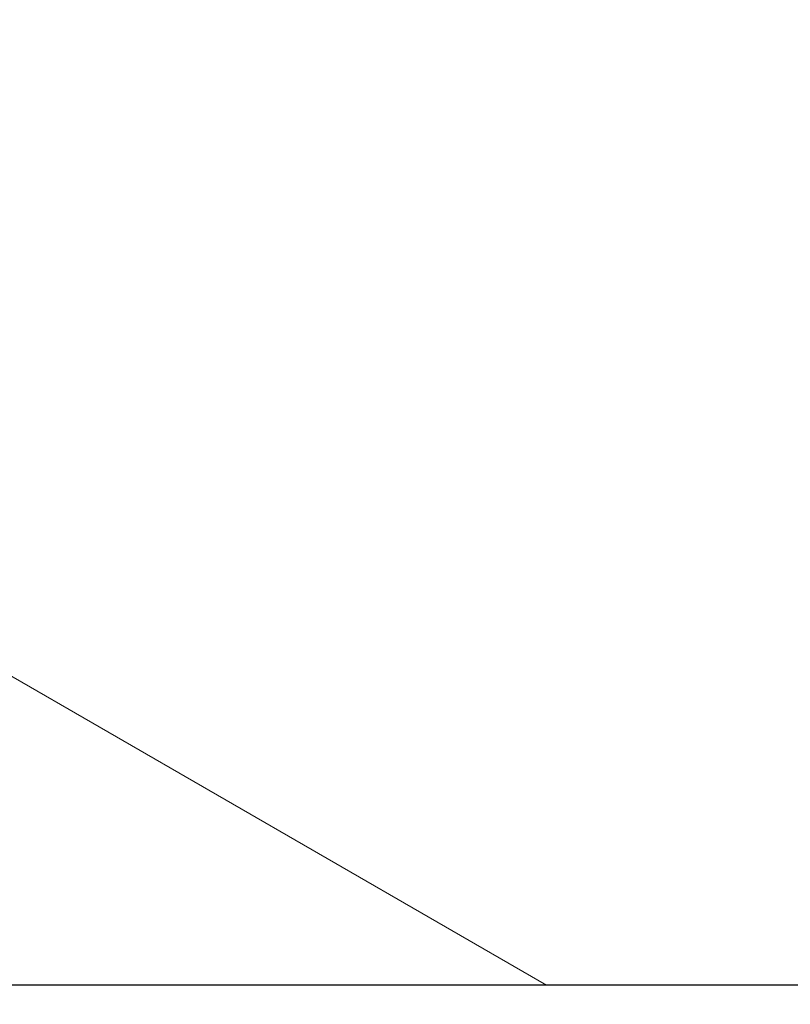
# Model space of a CAD drawing. Header units: millimetres. Extents: x -48448 to 452754, y -13941 to 17062.
# Tile 183 of 256: x 15210.572 to 15210.996, y 3602.076 to 3602.618. Entities that reach past the tile are written whole.
import ezdxf

# ---------------------------------------------------------------- set-up
doc = ezdxf.new("R2010")
doc.units = ezdxf.units.MM

msp = doc.modelspace()

# ---------------------------------------------------------------- hatches: boundary and pattern name
at = {"lineweight": 5}
h = msp.add_hatch(dxfattribs=at)
h.set_pattern_fill('NET3', color=256, scale=0.5, angle=90)
h.set_pattern_definition([(90, (-47770.6976, -3756.4557), (-1.5875, 1e-16), []), (150, (-47770.6976, -3756.4557), (-0.79375, -1.37481533), []), (210, (-47770.6976, -3756.4557), (0.79375, -1.37481533), [])])
h.paths.add_polyline_path([(15211.38156, 3618.0862), (15131.38156, 3618.0862), (15131.38156, 3602.0862), (15211.38156, 3602.0862)])
h = msp.add_hatch()
h.set_pattern_fill('ANSI33', color=256, scale=50)
h.set_pattern_definition([(45, (-70561.63, 42313.1), (-224.5064, 224.5064), []), (45, (-70337.12, 42313.1), (-224.5064, 224.5064), [158.75, -79.375])])
h.paths.add_polyline_path([(14973.88293, 2462.63188), (15373.88336, 2462.63188), (15373.88294, 3568.08367), (15362.8686, 3568.0862), (15362.8686, 3602.0862), (14973.88293, 3602.0862)])

# ---------------------------------------------------------------- linework, layer by layer
msp.add_line((15362.8686, 3602.0862), (14973.88293, 3602.0862))
msp.add_line((15362.8686, 3602.0862), (14973.88293, 3602.0862))
msp.add_lwpolyline([(15131.38156, 3602.0862), (15211.38156, 3602.0862), (15211.38156, 3618.0862), (15131.38156, 3618.0862)], close=True, dxfattribs=at)

doc.saveas('drawing.dxf')
